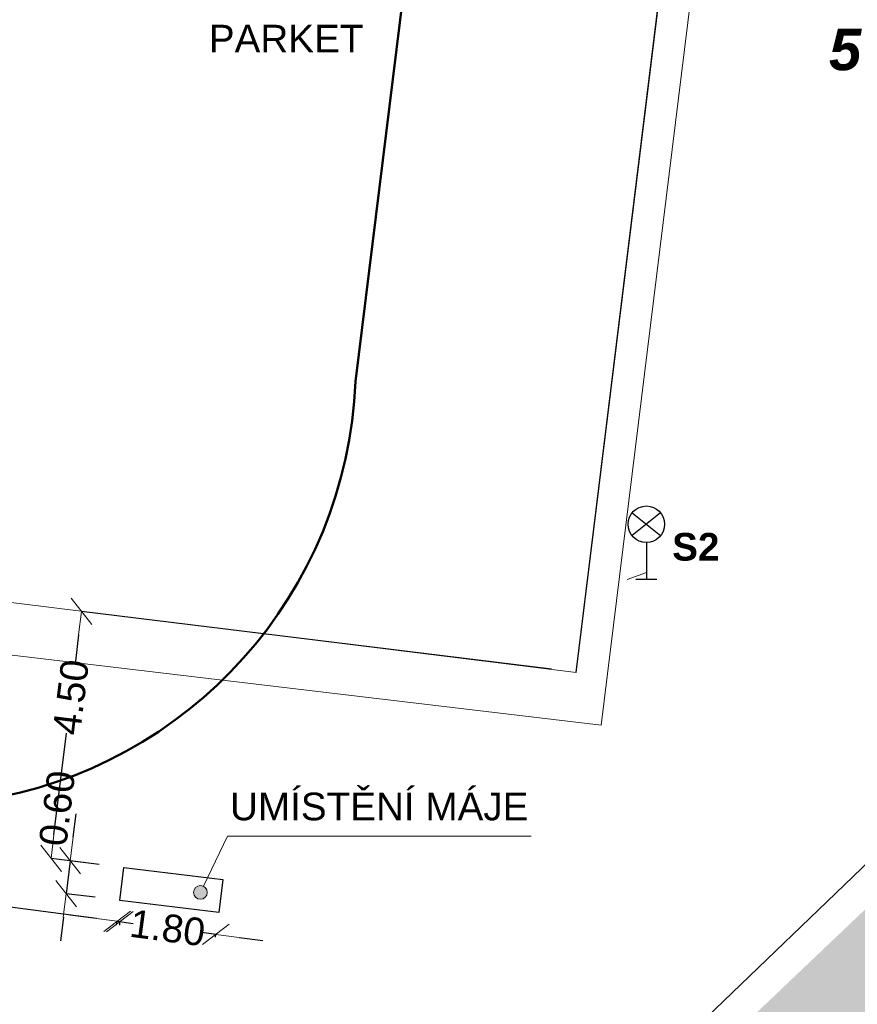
# Model space of a CAD drawing. Header units: millimetres. Extents: x 1001806 to 1216649, y -881308 to -714934.
# Tile 7 of 15: x 1091737 to 1106872, y -796494 to -778704. Entities that reach past the tile are written whole.
import ezdxf

# ---------------------------------------------------------------- set-up
doc = ezdxf.new("R2010")
doc.units = ezdxf.units.MM
doc.header["$MEASUREMENT"] = 0
for name, color, linetype in [('0 - OBRÁZEK_ TABULKA .R', 7, 'Continuous'), ('2 - KÓTA NS.2D', 7, 'Continuous'), ('2 - TEXT HLAVNÍ UNIVERSÁL.2D', 7, 'Continuous'), ('2 - ČÁRA HLAVNÍ.2D', 7, 'Continuous'), ('Nové_0 - OBRÁZEK_ TABULKA .R', 7, 'Continuous'), ('Nové_3 - SVĚTLA.3D', 7, 'Continuous')]:
    doc.layers.add(name, color=color, linetype=linetype)
doc.styles.add('GENEROVANÝ_STYL_1', font='Arial.ttf')
doc.styles.add('GENEROVANÝ_STYL_5', font='arialbi.ttf')
doc.styles.add('GENEROVANÝ_STYL_7', font='arialbd.ttf')
doc.linetypes.add('ČÁRA DVOJITÁ II', pattern='A,0,[9,SYROVICE PÓDIUM1.Shx,S=1.984127,R=0,X=0,Y=-0.0625],-250,0', length=250)
doc.dimstyles.new('GENEROVANÝ_STYL__1', dxfattribs={"dimtxt": 500, "dimasz": 427.5, "dimexe": 0.18, "dimexo": 450, "dimgap": 0, "dimtad": 1, "dimlfac": 0.001, "dimzin": 0, "dimdsep": 46, "dimtxsty": 'GENEROVANÝ_STYL_1', "dimblk": 'ARROWHEAD_6', "dimblk1": 'ARROWHEAD_6', "dimblk2": 'ARROWHEAD_6', "dimcen": 0.09, "dimclrd": 256, "dimclre": 256, "dimclrt": 256, "dimadec": 0, "dimazin": 0, "dimtfac": 1, "dimtdec": 4, "dimtmove": 0, "dimatfit": 3, "dimfxl": 1, "dimtolj": 1, "dimtzin": 0, "dimarcsym": 0})

# ---------------------------------------------------------------- blocks, each defined once
blk = doc.blocks.new('Čára_3', base_point=(1103061, -788150))
at = {"layer": '2 - ČÁRA HLAVNÍ.2D', "color": 1, "linetype": 'Continuous', "lineweight": 30}
for p, q in [((1103061, -788150), (1103061, -788814)), ((1102873, -788814), (1103248, -788814))]:
    blk.add_line(p, q, dxfattribs=at)
blk = doc.blocks.new('Čára_6', base_point=(1095491, -793456))
at = {"layer": 'Nové_0 - OBRÁZEK_ TABULKA .R', "linetype": 'Continuous', "lineweight": 0, "true_color": 0x1c1cff}
blk.add_hatch(color=5, dxfattribs=at).paths.add_polyline_path([(1094878, -794472), (1094887, -794520), (1094914, -794560), (1094955, -794587), (1095003, -794597), (1095050, -794587), (1095091, -794560), (1095118, -794520), (1095128, -794472), (1095118, -794424), (1095091, -794383), (1095050, -794356), (1095003, -794347), (1094955, -794356), (1094914, -794383), (1094887, -794424)])
at = {"layer": 'Nové_0 - OBRÁZEK_ TABULKA .R', "color": 5, "linetype": 'Continuous', "lineweight": 0, "true_color": 0x1c1cff}
blk.add_line((1095491, -793456), (1095057, -794359), dxfattribs=at)
blk.add_circle((1095003, -794472), 125, dxfattribs=at)
blk = doc.blocks.new('ARROWHEAD_6')
at = {"color": 0, "linetype": 'Continuous', "lineweight": 0}
for p, q in [((-0.5, -0.5), (0.5, 0.5)), ((0, 0), (-1, 0))]:
    blk.add_line(p, q, dxfattribs=at)
blk = doc.blocks.new('*D10', base_point=(1118812, -1697940))
at = {"layer": '2 - KÓTA NS.2D', "color": 96, "linetype": 'Continuous', "lineweight": -2, "true_color": 0x007d00}
for p, q in [((1087508, -794101), (1087508, -794197)), ((1087932, -794254), (1089902, -794516)), ((1093124, -794944), (1091189, -794687)), ((1093547, -795066), (1093547, -795001))]:
    blk.add_line(p, q, dxfattribs=at)
at = {"layer": 'Defpoints', "color": 0}
for p in [(1087508, -794551), (1093547, -794616), (1093451, -795341)]:
    blk.add_point(p, dxfattribs=at)
at = {"layer": '2 - KÓTA NS.2D', "color": 96, "lineweight": -2, "true_color": 0x007d00, "xscale": 427.5, "yscale": 427.5, "zscale": 427.5}
for p, rotation in [((1087508, -794198), 172.4284188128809), ((1093547, -795000), 352.428418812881)]:
    blk.add_blockref('ARROWHEAD_6', p, dxfattribs=dict(at, rotation=rotation))
at = {"layer": '2 - KÓTA NS.2D', "color": 96, "lineweight": 0, "true_color": 0x007d00, "insert": (1090545, -794601), "char_height": 500, "attachment_point": 5, "rotation": 352.4284, "style": 'GENEROVANÝ_STYL_1'}
blk.add_mtext('\\A1;6.00', dxfattribs=at)
blk = doc.blocks.new('*D11', base_point=(1118812, -1697940))
at = {"layer": '2 - KÓTA NS.2D', "color": 96, "linetype": 'Continuous', "lineweight": -2, "true_color": 0x007d00}
for p, q in [((1093074, -794937), (1092650, -794881)), ((1093488, -795062), (1093497, -794994)), ((1093497, -794994), (1093790, -795033)), ((1095282, -795231), (1095028, -795197)), ((1095275, -795283), (1095281, -795231)), ((1095705, -795287), (1096129, -795344))]:
    blk.add_line(p, q, dxfattribs=at)
at = {"layer": 'Defpoints', "color": 0}
for p in [(1093547, -794616), (1095334, -794837), (1095235, -795578)]:
    blk.add_point(p, dxfattribs=at)
at = {"layer": '2 - KÓTA NS.2D', "color": 96, "lineweight": -2, "true_color": 0x007d00, "xscale": 427.5, "yscale": 427.5, "zscale": 427.5}
for p, rotation in [((1093497, -794994), 352.4284188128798), ((1095282, -795231), 172.4284188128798)]:
    blk.add_blockref('ARROWHEAD_6', p, dxfattribs=dict(at, rotation=rotation))
at = {"layer": '2 - KÓTA NS.2D', "color": 96, "lineweight": 0, "true_color": 0x007d00, "insert": (1094409, -795115), "char_height": 500, "attachment_point": 5, "rotation": 352.4284, "style": 'GENEROVANÝ_STYL_1'}
blk.add_mtext('\\A1;1.80', dxfattribs=at)
blk = doc.blocks.new('*D21', base_point=(1118812, -1697940))
at = {"layer": '2 - KÓTA NS.2D', "color": 96, "linetype": 'Continuous', "lineweight": -2, "true_color": 0x007d00}
for p, q in [((1101345, -790441), (1092853, -789396)), ((1092801, -789820), (1092743, -790293)), ((1092356, -793434), (1092582, -791598)), ((1093174, -793966), (1092304, -793858))]:
    blk.add_line(p, q, dxfattribs=at)
at = {"layer": 'Defpoints', "color": 0}
for p in [(1101792, -790496), (1092651, -793901), (1093621, -794021)]:
    blk.add_point(p, dxfattribs=at)
at = {"layer": '2 - KÓTA NS.2D', "color": 96, "lineweight": -2, "true_color": 0x007d00, "xscale": 427.5, "yscale": 427.5, "zscale": 427.5}
for p, rotation in [((1092853, -789396), 82.98257932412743), ((1092304, -793858), 262.9825793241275)]:
    blk.add_blockref('ARROWHEAD_6', p, dxfattribs=dict(at, rotation=rotation))
at = {"layer": '2 - KÓTA NS.2D', "color": 96, "lineweight": 0, "true_color": 0x007d00, "insert": (1092663, -790946), "char_height": 500, "attachment_point": 5, "rotation": 82.9826, "style": 'GENEROVANÝ_STYL_1'}
blk.add_mtext('\\A1;4.50', dxfattribs=at)
blk = doc.blocks.new('*D22', base_point=(1118812, -1697940))
at = {"layer": '2 - KÓTA NS.2D', "color": 96, "linetype": 'Continuous', "lineweight": -2, "true_color": 0x007d00}
for p, q in [((1092704, -793477), (1092756, -793053)), ((1092651, -793901), (1092578, -794497)), ((1093174, -793966), (1092651, -793901)), ((1093101, -794561), (1092578, -794497)), ((1092526, -794921), (1092474, -795345))]:
    blk.add_line(p, q, dxfattribs=at)
at = {"layer": 'Defpoints', "color": 0}
for p in [(1093621, -794021), (1092578, -794497), (1093547, -794616)]:
    blk.add_point(p, dxfattribs=at)
at = {"layer": '2 - KÓTA NS.2D', "color": 96, "lineweight": -2, "true_color": 0x007d00, "xscale": 427.5, "yscale": 427.5, "zscale": 427.5}
for p, rotation in [((1092651, -793901), 262.9825793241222), ((1092578, -794497), 82.98257932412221)]:
    blk.add_blockref('ARROWHEAD_6', p, dxfattribs=dict(at, rotation=rotation))
at = {"layer": '2 - KÓTA NS.2D', "color": 96, "lineweight": 0, "true_color": 0x007d00, "insert": (1092415, -792953), "char_height": 500, "attachment_point": 5, "rotation": 82.9826, "style": 'GENEROVANÝ_STYL_1'}
blk.add_mtext('\\A1;0.60', dxfattribs=at)

msp = doc.modelspace()

# ---------------------------------------------------------------- hatches: boundary and pattern name
at = {"layer": '2 - ČÁRA HLAVNÍ.2D', "linetype": 'Continuous', "lineweight": 0}
h = msp.add_hatch(color=0, dxfattribs=at)
h.paths.add_polyline_path([(1072539.281, -826828.08), (1080929.281, -819278.08), (1082039.281, -811738.08), (1081999.281, -810908.08), (1081766.601, -810218.005), (1080779.281, -808038.08), (1080449.281, -807098.08), (1080539.281, -806158.08), (1080919.281, -805308.08), (1081609.281, -804628.08), (1082499.281, -804268.08), (1083509.281, -804158.08), (1086549.281, -804668.08), (1088059.281, -804568.08), (1100159.281, -801298.08), (1108208.448, -793643.964), (1122585.42, -780030.961), (1128159.023, -774765.559), (1128537.241, -774376.104), (1132782.709, -770547.974), (1133359.281, -770028.08), (1134679.281, -768768.08), (1133069.281, -767309.08), (1137597.281, -763463.08), (1142069.281, -763752.08), (1133617.602, -771818.828), (1123620.646, -781126.783), (1103988.398, -799748.019), (1082553.484, -819804.441), (1073539.281, -828018.08)])
h.paths.add_polyline_path([(1097989.281, -803308.08), (1089379.281, -805658.08), (1088369.281, -806318.08), (1088146.525, -806624.988), (1086579.281, -808888.08), (1085609.281, -809888.08), (1084739.281, -810358.08), (1083669.281, -811308.08), (1083489.281, -811668.08), (1082579.281, -817788.08)], flags=0)
h.paths.add_polyline_path([(1082605.407, -807617.111), (1082699.489, -807843.767), (1082864.741, -808046.256), (1083186.283, -808225.06), (1083489.375, -808284.455), (1083865.172, -808168.321), (1084006.633, -808073.4), (1084204.675, -807841.454), (1084316.765, -807519.244), (1084307.55, -807224.533), (1084160.174, -806887.92), (1083994.289, -806714.236), (1083759.58, -806581.254), (1083451.4, -806525.098), (1083122.955, -806589.183), (1082862.458, -806753.429), (1082676.758, -806994.71), (1082580.378, -807330.368)], flags=0)

# ---------------------------------------------------------------- linework, layer by layer
at = {"color": 1, "lineweight": 50}
msp.add_line((1097804.384, -785243.629), (1099341.377, -772782.139), dxfattribs=at)
msp.add_arc((1089832.877, -784922.556), 7977.97, 278.6526658, 357.6935127, dxfattribs=at)
at = {"layer": '0 - OBRÁZEK_ TABULKA .R', "color": 0, "linetype": 'Continuous', "lineweight": 15, "flags": 128}
msp.add_lwpolyline([(1088269.314, -788824.77), (1101791.774, -790496.345), (1104141.052, -771433.678), (1103297.365, -770026.426), (1090772.882, -768478.216), (1090575.865, -771173.927)], close=True, dxfattribs=at)
at = {"layer": '2 - ČÁRA HLAVNÍ.2D', "color": 0, "linetype": 'Continuous', "lineweight": 30}
for p, q in [((1101791.774, -790496.345), (1104141.052, -771433.678)), ((1102803.605, -787613.928), (1103318.35, -788026.434)), ((1103318.35, -787613.928), (1102803.605, -788026.434))]:
    msp.add_line(p, q, dxfattribs=at)
at = {"layer": '2 - ČÁRA HLAVNÍ.2D', "color": 0, "linetype": 'ČÁRA DVOJITÁ II', "lineweight": 15}
for p, q in [((1102242.807, -791449.657), (1104702.511, -771490.961)), ((1102715.598, -788818.307), (1103060.978, -788691.635)), ((1102242.807, -791449.657), (1089186.551, -789902.235)), ((1108997.638, -792065.551), (1100274.564, -800458.806))]:
    msp.add_line(p, q, dxfattribs=at)
at = {"layer": '2 - ČÁRA HLAVNÍ.2D', "color": 0, "linetype": 'Continuous', "lineweight": 30, "flags": 128}
msp.add_lwpolyline([(1093621.1, -794020.581), (1095407.503, -794241.406), (1095333.895, -794836.874), (1093547.491, -794616.048)], close=True, dxfattribs=at)
at = {"layer": '2 - ČÁRA HLAVNÍ.2D', "color": 0, "linetype": 'Continuous', "lineweight": 30}
msp.add_circle((1103060.978, -787820.181), 329.819, dxfattribs=at)
at = {"layer": 'Nové_0 - OBRÁZEK_ TABULKA .R', "color": 0, "linetype": 'Continuous', "lineweight": 0}
msp.add_line((1100976.904, -793455.993), (1095490.851, -793455.993), dxfattribs=at)

# ---------------------------------------------------------------- block references
at = {"layer": '2 - ČÁRA HLAVNÍ.2D', "color": 0, "linetype": 'Continuous', "lineweight": 30}
msp.add_blockref('Čára_3', (1103060.978, -788150.001), dxfattribs=at)
at = {"layer": 'Nové_0 - OBRÁZEK_ TABULKA .R', "color": 0, "linetype": 'Continuous', "lineweight": 0}
msp.add_blockref('Čára_6', (1095490.851, -793455.993), dxfattribs=at)

# ---------------------------------------------------------------- texts
at = {"layer": '2 - TEXT HLAVNÍ UNIVERSÁL.2D', "color": 0, "linetype": 'Continuous', "lineweight": 0, "char_height": 500, "attachment_point": 2}
for s, insert, style in [('\\A1;{\\pqc;\\fArial|b1|i0|c0|p0;\\W1.000000;S2}', (1103954.085, -787977.348), 'GENEROVANÝ_STYL_7'), ('\\A1;{\\pqc;\\fArial|b0|i0|c0|p0;\\W1.000000;UMÍSTĚNÍ MÁJE }', (1098233.877, -792669.832), 'GENEROVANÝ_STYL_1')]:
    msp.add_mtext(s, dxfattribs=dict(at, insert=insert, style=style))
at = {"layer": 'Nové_3 - SVĚTLA.3D', "color": 0, "linetype": 'Continuous', "lineweight": 0, "insert": (1096551.819, -778018.224), "char_height": 500, "attachment_point": 2, "line_spacing_factor": 0.933308, "style": 'GENEROVANÝ_STYL_7'}
msp.add_mtext('\\A1;{\\pqc;\\fArial|b1|i0|c0|p0;\\W1.000000;SO 103\\P\\pqc;\\fArial|b0|i0|c0|p0;\\W1.000000;PARKET}', dxfattribs=at)
at = {"layer": 'Nové_3 - SVĚTLA.3D', "color": 0, "linetype": 'Continuous', "lineweight": 0, "insert": (1106360.6, -778867.099), "char_height": 750, "attachment_point": 1, "style": 'GENEROVANÝ_STYL_5'}
msp.add_mtext('\\A1;{\\pql;\\fArial|b1|i1|c0|p0;\\W1.000000;57}', dxfattribs=at)

# ---------------------------------------------------------------- dimensions: what is measured, and where the dimension line sits
at = {"layer": '2 - KÓTA NS.2D', "color": 0, "linetype": 'Continuous', "lineweight": 0}
for base, p1, p2, angle, picture, middle, turn in [((1092303.973, -793858.451), (1101791.774, -790496.345), (1093621.1, -794020.581), 262.9825793, '*D21', (1092662.527, -790945.583), 82.9825793), ((1092578.049, -794496.717), (1093621.1, -794020.581), (1093547.491, -794616.048), 262.9825793, '*D22', (1092415.372, -792953.457), 82.9825793), ((1093547.491, -795000.432), (1087508.196, -794550.745), (1093547.491, -794616.048), 352.4284188, '*D10', (1090545.154, -794601.35), 352.4284188), ((1095281.516, -795230.925), (1093547.491, -794616.048), (1095333.895, -794836.874), 352.4284188, '*D11', (1094408.755, -795114.914), 352.4284188)]:
    dim = msp.add_linear_dim(base=base, p1=p1, p2=p2, angle=angle, dimstyle='GENEROVANÝ_STYL__1', dxfattribs=at)
    dim.commit()
    dim.dimension.update_dxf_attribs({"geometry": picture, "text_midpoint": middle, "dimtype": 160, "text_rotation": turn})

doc.saveas('drawing.dxf')
